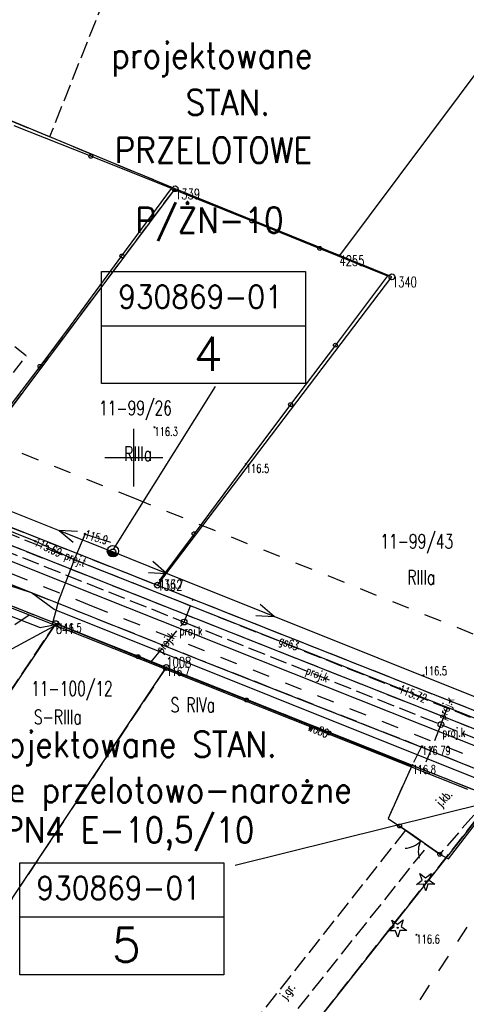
# Model space of a CAD drawing. Extents: x 6572638 to 13149531, y 5838629 to 11678088.
# Tile 24 of 37: x 6573790 to 6573829, y 5838953 to 5839038. Entities that reach past the tile are written whole.
import ezdxf
from ezdxf.enums import TextEntityAlignment as Align

# ---------------------------------------------------------------- set-up
doc = ezdxf.new("R2010")
doc.units = 0
doc.header["$MEASUREMENT"] = 0
for name, pattern in [('1', [0]), ('11', [3, 2.5, -0.5]), ('1_1', [0]), ('1_OTKJ', [2, 1.5, -0.5]), ('1_OTKK', [0]), ('1_OTRK', [1.75, 1.25, -0.5]), ('2_EGBW_W', [1, 0.5, -0.5]), ('3', [1, 0.5, -0.5]), ('3_SUEP_A', [0]), ('3_SUGP', [0]), ('3_SUPP_P', [2, 1.5, -0.5]), ('3_SUTP_A', [0]), ('3_SUWP', [0]), ('GDE', [0]), ('GUK', [2, 1.5, -0.5])]:
    doc.linetypes.add(name, pattern=pattern)
doc.layers.get('0').update_dxf_attribs({"color": 250, "linetype": 'CONTINUOUS'})
for name, color, linetype in [('_L_NAP', 7, 'CONTINUOUS'), ('DZIALKI', 7, 'GDE'), ('EBTPO_L_0_A', 7, '1'), ('EUZOU_T_0_A', 3, 'CONTINUOUS'), ('KONTURY', 3, 'GUK'), ('NUMERY_DZIALEK', 7, 'CONTINUOUS'), ('NUMERY_KONTUROW', 3, 'CONTINUOUS'), ('NUMERY_PUNKTOW', 7, 'CONTINUOUS'), ('OPIS_LNAP', 250, 'CONTINUOUS'), ('OTK_E_T_0', 7, 'CONTINUOUS'), ('OTK_L_0', 7, '1_OTKJ'), ('OTK_L_1', 7, '1_OTKK'), ('OTK_L_18', 7, '1_1'), ('OTO_L_0', 7, 'CONTINUOUS'), ('OTO_L_1', 7, 'CONTINUOUS'), ('OTR_L_1', 7, '1_OTRK'), ('OTR_T_0', 7, 'CONTINUOUS'), ('OTR_T_1', 7, 'CONTINUOUS'), ('OTZ_T_1', 3, 'CONTINUOUS'), ('P_SUK_E_T_6', 34, 'CONTINUOUS'), ('P_SUK_T_3', 34, 'CONTINUOUS'), ('P_SUKP_E_T_0', 34, 'CONTINUOUS'), ('P_SUKP_L_0', 34, '3_SUPP_P'), ('P_SUTP_E_T_0', 30, 'CONTINUOUS'), ('P_SUTP_L_0', 30, '3_SUPP_P'), ('PUNKTY', 7, 'CONTINUOUS'), ('SUEP_L_0', 1, '3_SUEP_A'), ('SUER_T_0', 1, 'CONTINUOUS'), ('SUGP_E_T_0', 52, 'CONTINUOUS'), ('SUGP_L_0', 52, '3_SUGP'), ('SUGR_T_0', 52, 'CONTINUOUS'), ('SUP_T_2', 7, 'CONTINUOUS'), ('SUTP_L_0', 30, '3_SUTP_A'), ('SUWP_E_T_0', 5, 'CONTINUOUS'), ('SUWP_L_0', 5, '3_SUWP'), ('ZAKRES_L_0', 7, '11')]:
    doc.layers.add(name, color=color, linetype=linetype)
doc.styles.add('SIMPLEBX', font='simplex.shx', dxfattribs={"width": 0.7})
doc.styles.get("Standard").update_dxf_attribs({"font": 'Simplex.SHX', "width": 0.75})

# ---------------------------------------------------------------- blocks, each defined once
blk = doc.blocks.new('GRT')
at = {"linetype": 'CONTINUOUS'}
blk.add_circle((0, 0), 0.25, dxfattribs=at)
blk = doc.blocks.new('GRO')
at = {"linetype": 'CONTINUOUS'}
blk.add_circle((0, 0), 0.045, dxfattribs=at)
blk = doc.blocks.new('2_OTRN')
at = {"linetype": 'CONTINUOUS'}
blk.add_circle((0, 0), 0.045, dxfattribs=at)
blk = doc.blocks.new('2_OTRS')
at = {"linetype": 'CONTINUOUS'}
blk.add_circle((0, 0), 0.045, dxfattribs=at)
blk = doc.blocks.new('2_OTZG')
at = {"linetype": 'CONTINUOUS'}
for p, q in [((-0.78225, -0.26495), (-0.3012, 0.09375)), ((-0.3012, 0.09375), (-0.4937, 0.6621)), ((-0.4937, 0.6621), (-0.0039, 0.31545)), ((-0.0039, 0.31545), (0.4771, 0.67415)), ((0.4771, 0.67415), (0.2988, 0.1012)), ((0.2988, 0.1012), (0.7886, -0.24545)), ((-0.18225, -0.2575), (-0.78225, -0.26495)), ((0.01025, -0.82585), (-0.18225, -0.2575)), ((0.1886, -0.2529), (0.01025, -0.82585)), ((0.7886, -0.24545), (0.1886, -0.2529))]:
    blk.add_line(p, q, dxfattribs=at)
blk.add_circle((0, 0), 0.045, dxfattribs=at)
blk = doc.blocks.new('4_SUKS')
at = {"linetype": 'CONTINUOUS'}
blk.add_circle((0, 0), 0.25, dxfattribs=at)
blk = doc.blocks.new('4_SUPS')
at = {"linetype": 'CONTINUOUS'}
blk.add_circle((0, 0), 0.0625, dxfattribs=at)
blk = doc.blocks.new('4_SUPP')
at = {"linetype": 'CONTINUOUS'}
blk.add_circle((0, 0), 0.25, dxfattribs=at)

msp = doc.modelspace()

# ---------------------------------------------------------------- hatches: boundary and pattern name
at = {"layer": 'SUEP_L_0', "linetype": '3_SUEP_A'}
h = msp.add_hatch(color=4, dxfattribs=at)
edge = h.paths.add_edge_path()
edge.add_line((6573797.74176, 5838992.07386), (6573798.64147, 5838991.73156))
edge.add_arc((6573798.19937, 5838991.92309), 0.48181, 161.7642722, 336.5768505, ccw=False)

# ---------------------------------------------------------------- linework, layer by layer
at = {"layer": '_L_NAP', "color": 5}
for p, q in [((6573797.22616, 5839006.40004), (6573797.22616, 5839016.08703)), ((6573797.22616, 5839016.08703), (6573814.83822, 5839016.08703)), ((6573814.83822, 5839016.08703), (6573814.83822, 5839006.40004)), ((6573797.22616, 5839011.40496), (6573814.83822, 5839011.40496)), ((6573814.83822, 5839006.40004), (6573797.22616, 5839006.40004)), ((6573790.16013, 5838955.28813), (6573790.16013, 5838964.97513)), ((6573790.16013, 5838964.97513), (6573807.77219, 5838964.97513)), ((6573807.77219, 5838964.97513), (6573807.77219, 5838955.28813)), ((6573790.16013, 5838960.29305), (6573807.77219, 5838960.29305)), ((6573807.77219, 5838955.28813), (6573790.16013, 5838955.28813))]:
    msp.add_line(p, q, dxfattribs=at)
at = {"layer": 'DZIALKI'}
for p, q in [((6573837.93, 5839044.46), (6573817.77, 5839017.47)), ((6573803.57, 5839023.24), (6573769.79, 5839037.21)), ((6573783.46, 5838996.32), (6573803.57, 5839023.24)), ((6573817.77, 5839017.47), (6573803.57, 5839023.24)), ((6573822.3, 5839015.63), (6573817.77, 5839017.47)), ((6573802.05, 5838988.97), (6573822.3, 5839015.63)), ((6573783.46, 5838996.32), (6573802.05, 5838988.97)), ((6573793.26, 5838985.65), (6573768.45, 5838995.53)), ((6573802.05, 5838988.97), (6573834.08, 5838976.3)), ((6573793.26, 5838985.65), (6573755.52, 5838929.19)), ((6573802.81, 5838981.85), (6573793.26, 5838985.65)), ((6573763.37, 5838922.78), (6573802.81, 5838981.85)), ((6573831.07, 5838970.59), (6573802.81, 5838981.85)), ((6573831.07, 5838970.59), (6573803.96, 5838936.25))]:
    msp.add_line(p, q, dxfattribs=at)
at = {"layer": 'EBTPO_L_0_A', "linetype": '1'}
for p, q in [((6573800, 5838997.5), (6573800, 5839002.5)), ((6573797.5, 5839000), (6573802.5, 5839000))]:
    msp.add_line(p, q, dxfattribs=at)
at = {"layer": 'KONTURY'}
for p, q in [((6573804.81, 5839058.24), (6573792.73, 5839027.72)), ((6573792.73, 5839027.72), (6573773.53, 5839035.66)), ((6573803.57, 5839023.24), (6573792.73, 5839027.72)), ((6573783.46, 5838996.32), (6573803.57, 5839023.24)), ((6573783.46, 5838996.32), (6573802.05, 5838988.97)), ((6573802.05, 5838988.97), (6573834.08, 5838976.3)), ((6573791.12, 5838986.5), (6573785.59, 5838988.71)), ((6573788.06, 5838984.46), (6573791.12, 5838986.5)), ((6573793.26, 5838985.65), (6573791.12, 5838986.5)), ((6573772.55, 5838954.66), (6573793.26, 5838985.65)), ((6573802.81, 5838981.85), (6573793.26, 5838985.65)), ((6573802.81, 5838981.85), (6573781.06, 5838949.27)), ((6573831.07, 5838970.59), (6573802.81, 5838981.85)), ((6573803.96, 5838936.25), (6573831.07, 5838970.59))]:
    msp.add_line(p, q, dxfattribs=at)
at = {"layer": 'OPIS_LNAP', "color": 6, "linetype": 'CONTINUOUS'}
for p, q in [((6573798.28142, 5838992.11302), (6573807.05721, 5839006.13976)), ((6573808.7532, 5838964.76722), (6573843.09479, 5838973.31079))]:
    msp.add_line(p, q, dxfattribs=at)
at = {"layer": 'OTK_L_0', "linetype": '1_OTKJ'}
for p, q in [((6573777.69, 5838997.05), (6573807.03, 5838985.43)), ((6573805.66, 5838982.53), (6573776.58, 5838994.11)), ((6573807.03, 5838985.43), (6573837.68, 5838973.27)), ((6573824.84, 5838974.98), (6573805.66, 5838982.53)), ((6573824.84, 5838974.98), (6573824.02, 5838973.36)), ((6573831.99, 5838972.1), (6573824.84, 5838974.98)), ((6573824.02, 5838973.36), (6573821.97, 5838968.8)), ((6573831.99, 5838972.1), (6573826.43, 5838965.71)), ((6573821.97, 5838968.8), (6573822.96, 5838968.15)), ((6573823.4696, 5838967.79166), (6573801.38104, 5838939.77575)), ((6573822.96, 5838968.15), (6573823.4696, 5838967.79166)), ((6573823.4696, 5838967.79166), (6573825.39649, 5838966.43674)), ((6573825.39649, 5838966.43674), (6573823.4696, 5838967.79166)), ((6573803.00244, 5838938.28947), (6573825.39649, 5838966.43674)), ((6573825.39649, 5838966.43674), (6573826.43, 5838965.71))]:
    msp.add_line(p, q, dxfattribs=at)
at = {"layer": 'OTK_L_1', "linetype": '1_OTKK'}
for p, q in [((6573777.69, 5838997.05), (6573807.03, 5838985.43)), ((6573805.66, 5838982.53), (6573776.58, 5838994.11)), ((6573807.03, 5838985.43), (6573837.68, 5838973.27)), ((6573824.84, 5838974.98), (6573805.66, 5838982.53)), ((6573831.99, 5838972.1), (6573824.84, 5838974.98))]:
    msp.add_line(p, q, dxfattribs=at)
at = {"layer": 'OTK_L_18', "linetype": '1_1'}
for p, q in [((6573791.0322, 5838990.3894), (6573749.4685, 5839007.0459)), ((6573883.7378, 5838953.4262), (6573791.0322, 5838990.3894))]:
    msp.add_line(p, q, dxfattribs=at)
at = {"layer": 'OTO_L_0'}
for p, q in [((6573796.29284, 5839026.04645), (6573789.67213, 5839028.68484)), ((6573803.26, 5839023.27), (6573796.29284, 5839026.04645)), ((6573798.98214, 5839017.4303), (6573803.26, 5839023.27)), ((6573803.26, 5839023.27), (6573810.2117, 5839020.45506)), ((6573810.2117, 5839020.45506), (6573816.07085, 5839018.08253)), ((6573816.07085, 5839018.08253), (6573821.93, 5839015.71)), ((6573794.55, 5839011.38), (6573798.98214, 5839017.4303)), ((6573821.93, 5839015.71), (6573817.41881, 5839009.71841)), ((6573791.90473, 5839007.88889), (6573794.55, 5839011.38)), ((6573817.41881, 5839009.71841), (6573813.54941, 5839004.5792)), ((6573789.25947, 5839004.39779), (6573791.90473, 5839007.88889)), ((6573813.54941, 5839004.5792), (6573809.68, 5838999.44)), ((6573809.68, 5838999.44), (6573805.2099, 5838993.41769)), ((6573805.2099, 5838993.41769), (6573802.25, 5838989.43)), ((6573788.84, 5838983.13), (6573793.42, 5838985.6)), ((6573793.42, 5838985.6), (6573800.37327, 5838982.78895)), ((6573800.37327, 5838982.78895), (6573802.77, 5838981.82)), ((6573802.77, 5838981.82), (6573809.73809, 5838979.04588)), ((6573809.73809, 5838979.04588), (6573816.87904, 5838976.20294)), ((6573816.87904, 5838976.20294), (6573824.02, 5838973.36)), ((6573824.02, 5838973.36), (6573821.97, 5838968.8)), ((6573827.18, 5838965.3), (6573831.1, 5838970.42)), ((6573826.43, 5838965.71), (6573827.18, 5838965.3))]:
    msp.add_line(p, q, dxfattribs=at)
for centre in [(6573796.29284, 5839026.04645), (6573810.2117, 5839020.45506), (6573816.07085, 5839018.08253), (6573798.98214, 5839017.4303), (6573817.41881, 5839009.71841), (6573791.90473, 5839007.88889), (6573813.54941, 5839004.5792), (6573805.2099, 5838993.41769), (6573800.37327, 5838982.78895), (6573809.73809, 5838979.04588), (6573816.87904, 5838976.20294)]:
    msp.add_circle(centre, 0.17, dxfattribs=at)
at = {"layer": 'OTO_L_1'}
for p, q in [((6573824.18374, 5838967.2895), (6573822.96, 5838968.15)), ((6573825.41076, 5838966.4267), (6573824.18374, 5838967.2895)), ((6573826.43, 5838965.71), (6573825.20626, 5838966.5705))]:
    msp.add_line(p, q, dxfattribs=at)
for centre in [(6573822.96, 5838968.15), (6573826.43, 5838965.71)]:
    msp.add_circle(centre, 0.17, dxfattribs=at)
for centre, start, end in [((6573823.33593, 5838968.22358), 272.867437, 316.9418091), ((6573826.57657, 5838965.94486), 152.8307157, 196.9050879)]:
    msp.add_arc(centre, 2, start, end, dxfattribs=at)
at = {"layer": 'OTR_L_1', "linetype": '1_OTRK'}
for p, q in [((6573790.72, 5839008.8), (6573787.94, 5839011)), ((6573785.37, 5839001.81), (6573790.72, 5839008.8))]:
    msp.add_line(p, q, dxfattribs=at)
at = {"layer": 'P_SUKP_L_0', "linetype": '3_SUPP_P'}
for p, q in [((6573784.80933, 5838993.5883), (6573804.34685, 5838985.78323)), ((6573804.34685, 5838985.78323), (6573805.13278, 5838987.75056)), ((6573801.51054, 5838982.32917), (6573804.34685, 5838985.78323)), ((6573804.34685, 5838985.78323), (6573826.53417, 5838976.9196)), ((6573826.53417, 5838976.9196), (6573827.3432, 5838978.96485)), ((6573826.53417, 5838976.9196), (6573824.97914, 5838973.01686)), ((6573826.53417, 5838976.9196), (6573835.06441, 5838973.51185))]:
    msp.add_line(p, q, dxfattribs=at)
at = {"layer": 'P_SUTP_L_0', "linetype": '3_SUPP_P'}
msp.add_line((6573783.14247, 5838995.86053), (6573829.07082, 5838977.56287), dxfattribs=at)
at = {"layer": 'SUEP_L_0', "linetype": '3_SUEP_A'}
for p, q in [((6573784.27725, 5838997.42184), (6573793.55908, 5838993.70061)), ((6573793.55908, 5838993.70061), (6573798.2, 5838991.84)), ((6573795.13742, 5838993.60652), (6573793.55908, 5838993.70061)), ((6573793.55908, 5838993.70061), (6573794.7653, 5838992.67834)), ((6573794.9326, 5838991.32417), (6573795.79715, 5838993.3929)), ((6573795.79715, 5838993.3929), (6573797.98938, 5838992.68274)), ((6573802.84182, 5838989.98165), (6573798.2, 5838991.84)), ((6573793.54316, 5838987.64986), (6573794.9326, 5838991.32417)), ((6573802.84182, 5838989.98165), (6573801.63511, 5838991.00334)), ((6573801.26344, 5838990.07497), (6573802.84182, 5838989.98165)), ((6573812.12547, 5838986.26495), (6573802.84182, 5838989.98165)), ((6573785.577, 5838987.77337), (6573791.9067, 5838985.30324)), ((6573792.9565, 5838985.51938), (6573793.54316, 5838987.64986)), ((6573812.12547, 5838986.26495), (6573810.91876, 5838987.28664)), ((6573810.54709, 5838986.35827), (6573812.12547, 5838986.26495)), ((6573830.10953, 5838979.06505), (6573812.12547, 5838986.26495)), ((6573791.9067, 5838985.30324), (6573792.9565, 5838985.51938))]:
    msp.add_line(p, q, dxfattribs=at)
at = {"layer": 'SUEP_L_0', "color": 4, "linetype": '3_SUEP_A'}
msp.add_circle((6573798.19784, 5838991.91934), 0.48181, dxfattribs=at)
msp.add_arc((6573798.19937, 5838991.92309), 0.48181, 161.7642722, 336.5768505, dxfattribs=at)
at = {"layer": 'SUGP_L_0', "linetype": '3_SUGP'}
for p, q in [((6573791.49, 5838992.77), (6573773.64, 5838999.89)), ((6573795.01, 5838991.1), (6573791.49, 5838992.77)), ((6573822.97, 5838980.04), (6573795.01, 5838991.1)), ((6573848.39, 5838969.94), (6573822.97, 5838980.04))]:
    msp.add_line(p, q, dxfattribs=at)
at = {"layer": 'SUTP_L_0', "linetype": '3_SUTP_A'}
for p, q in [((6573791.17, 5838988.31), (6573786.04, 5838989.97)), ((6573793.13, 5838986.86), (6573791.17, 5838988.31)), ((6573830.69, 5838971.81), (6573793.13, 5838986.86))]:
    msp.add_line(p, q, dxfattribs=at)
at = {"layer": 'SUWP_L_0', "linetype": '3_SUWP'}
for p, q in [((6573795.78788, 5838984.48192), (6573776.69316, 5838992.01318)), ((6573828.85, 5838971.3), (6573795.78788, 5838984.48192))]:
    msp.add_line(p, q, dxfattribs=at)
at = {"layer": 'ZAKRES_L_0', "linetype": '2_EGBW_W', "ltscale": 3}
for p, q in [((6573754.14061, 5839014.89092), (6573800.05835, 5838996.48182)), ((6573750.41939, 5839005.60908), (6573796.34165, 5838987.19818)), ((6573800.05835, 5838996.48182), (6573843.6091, 5838979.04992)), ((6573796.34165, 5838987.19818), (6573836.44468, 5838971.2349))]:
    msp.add_line(p, q, dxfattribs=at)
at = {"layer": 'ZAKRES_L_0', "linetype": '3', "ltscale": 3}
msp.add_line((6573813.34246, 5838935.47981), (6573836.44468, 5838971.2349), dxfattribs=at)

# ---------------------------------------------------------------- block references
at = {"layer": 'OTR_T_0'}
msp.add_blockref('2_OTRS', (6573824.9, 5838975.04), dxfattribs=at)
at = {"layer": 'OTR_T_1'}
for p in [(6573801.79, 5839002.62), (6573809.68, 5838999.44), (6573802.25, 5838989.43), (6573793.48, 5838985.66), (6573802.83, 5838981.88), (6573825.04, 5838981.18), (6573824.08, 5838973.42), (6573824.42, 5838958.75)]:
    msp.add_blockref('2_OTRN', p, dxfattribs=at)
at = {"layer": 'OTZ_T_1'}
for p in [(6573825.21566, 5838963.36808), (6573822.79437, 5838959.35566)]:
    msp.add_blockref('2_OTZG', p, dxfattribs=at)
at = {"layer": 'P_SUK_T_3'}
for p in [(6573804.34685, 5838985.78323), (6573826.53417, 5838976.9196)]:
    msp.add_blockref('4_SUKS', p, dxfattribs=at)
at = {"layer": 'PUNKTY'}
for name, p in [('GRT', (6573803.57, 5839023.24)), ('GRO', (6573817.77, 5839017.47)), ('GRT', (6573822.3, 5839015.63)), ('GRT', (6573802.05, 5838988.97)), ('GRT', (6573793.26, 5838985.65)), ('GRT', (6573802.81, 5838981.85))]:
    msp.add_blockref(name, p, dxfattribs=at)
at = {"layer": 'SUER_T_0'}
msp.add_blockref('4_SUPS', (6573795.79715, 5838993.3929), dxfattribs=at)
at = {"layer": 'SUGR_T_0'}
for p in [(6573791.49, 5838992.77), (6573822.97, 5838980.04)]:
    msp.add_blockref('4_SUPS', p, dxfattribs=at)
at = {"layer": 'SUP_T_2'}
msp.add_blockref('4_SUPP', (6573798.2, 5838991.84), dxfattribs=at)

# ---------------------------------------------------------------- texts
at = {"color": 1, "linetype": 'BYBLOCK', "style": 'SIMPLEBX', "width": 0.9}
for s, p in [('projektowane', (6573798.0424, 5839033.68075)), ('STAN. ', (6573804.46516, 5839029.60021)), ('PRZELOTOWE', (6573798.33876, 5839025.47805)), ('P/ŻN-10', (6573800.13552, 5839019.43482)), ('projektowane STAN. ', (6573786.30507, 5838974.10959)), ('rozgałęźne przelotowo-narożne', (6573776.80389, 5838970.18763)), ('RPN4 E-10,5/10', (6573786.92678, 5838966.71407))]:
    msp.add_text(s, height=2.2, dxfattribs=at).set_placement(p)
at = {"color": 5, "linetype": 'BYBLOCK', "style": 'SIMPLEBX', "width": 0.9}
for p in [(6573798.66052, 5839012.91867), (6573791.59449, 5838961.80677)]:
    msp.add_text('930869-01', height=1.98, dxfattribs=at).set_placement(p)
at = {"layer": '_L_NAP', "color": 5, "style": 'SIMPLEBX'}
for s, p in [('4', (6573805.16273, 5839007.51233)), ('5', (6573798.0967, 5838956.40042))]:
    msp.add_text(s, height=2.94133, dxfattribs=at).set_placement(p)
at = {"layer": 'EUZOU_T_0_A', "width": 0.7}
msp.add_text('RIIIa', height=1.25, dxfattribs=at).set_placement((6573799.17424, 5838999.7077))
at = {"layer": 'NUMERY_DZIALEK', "width": 0.7}
msp.add_text('11-99/26', height=1.25, dxfattribs=at).set_placement((6573800.14659, 5839004.19888), align=Align.MIDDLE)
for s, p in [('11-99/43', (6573821.29525, 5838992.13956)), ('11-100/12', (6573791.13105, 5838979.41081))]:
    msp.add_text(s, height=1.25, dxfattribs=at).set_placement(p)
at = {"layer": 'NUMERY_KONTUROW', "width": 0.7}
for s, p in [('RIIIa', (6573799.17424, 5838999.7077)), ('RIIIa', (6573823.62889, 5838989.02803)), ('S RIVa', (6573803.19025, 5838977.99706)), ('S-RIIIa', (6573791.37414, 5838976.9567))]:
    msp.add_text(s, height=1.25, dxfattribs=at).set_placement(p)
at = {"layer": 'NUMERY_PUNKTOW', "width": 0.7}
for s, p in [('1339', (6573803.57, 5839022.34)), ('4255', (6573817.77, 5839016.57)), ('1340', (6573822.3, 5839014.73)), ('1332', (6573802.05, 5838988.52)), ('641', (6573793.26, 5838984.75)), ('1008', (6573802.81, 5838981.85))]:
    msp.add_text(s, height=0.9, dxfattribs=at).set_placement(p)
at = {"layer": 'OTK_E_T_0', "width": 0.7}
for s, rotation, p in [('j.kb.', 46.1233012, (6573826.86801, 5838970.49039)), ('j.gr.', 52.2532048, (6573813.35065, 5838953.81405))]:
    msp.add_text(s, height=0.75, rotation=rotation, dxfattribs=at).set_placement(p, align=Align.MIDDLE)
at = {"layer": 'OTR_T_0', "width": 0.7}
msp.add_text('116.79', height=0.75, dxfattribs=at).set_placement((6573824.9, 5838974.29))
at = {"layer": 'OTR_T_1', "width": 0.7}
for s, p in [('116.3', (6573801.79, 5839001.87)), ('116.5', (6573809.68, 5838998.69)), ('116.7', (6573802.25, 5838988.68)), ('116.5', (6573793.48, 5838984.91)), ('116.7', (6573802.83, 5838981.13)), ('116.5', (6573825.04, 5838981.18)), ('116.8', (6573824.08, 5838972.67)), ('116.6', (6573824.42, 5838958))]:
    msp.add_text(s, height=0.75, dxfattribs=at).set_placement(p)
at = {"layer": 'P_SUK_E_T_6', "width": 0.7}
for p in [(6573803.95863, 5838984.65242), (6573826.66106, 5838975.87347)]:
    msp.add_text('proj.k', height=0.75, dxfattribs=at).set_placement(p)
at = {"layer": 'P_SUKP_E_T_0', "width": 0.7}
for rotation, p in [(50.6088504, (6573802.84994, 5838983.96029)), (338.2237365, (6573815.82332, 5838981.19849)), (66.311428, (6573827.03939, 5838978.2981))]:
    msp.add_text('proj.k', height=0.75, rotation=rotation, dxfattribs=at).set_placement(p, align=Align.MIDDLE)
at = {"layer": 'P_SUTP_E_T_0', "width": 0.7}
msp.add_text('proj.t', height=0.75, rotation=338.2778743, dxfattribs=at).set_placement((6573794.92861, 5838991.16498), align=Align.MIDDLE)
at = {"layer": 'SUER_T_0', "width": 0.7}
msp.add_text('115.9', height=0.75, rotation=344.0107987, dxfattribs=at).set_placement((6573795.69385, 5838993.03241))
at = {"layer": 'SUGP_E_T_0', "width": 0.7}
msp.add_text('gs63', height=0.75, rotation=338.4180007, dxfattribs=at).set_placement((6573813.36, 5838983.84), align=Align.MIDDLE)
at = {"layer": 'SUGR_T_0', "width": 0.7}
for s, rotation, p in [('115.69', 334.6188497, (6573791.32926, 5838992.4312)), ('115.72', 338.3308407, (6573822.83153, 5838979.6915))]:
    msp.add_text(s, height=0.75, rotation=rotation, dxfattribs=at).set_placement(p)
at = {"layer": 'SUWP_E_T_0', "width": 0.7}
msp.add_text('wo80', height=0.75, rotation=337.6816346, dxfattribs=at).set_placement((6573815.95019, 5838976.44318), align=Align.MIDDLE)

doc.saveas('drawing.dxf')
